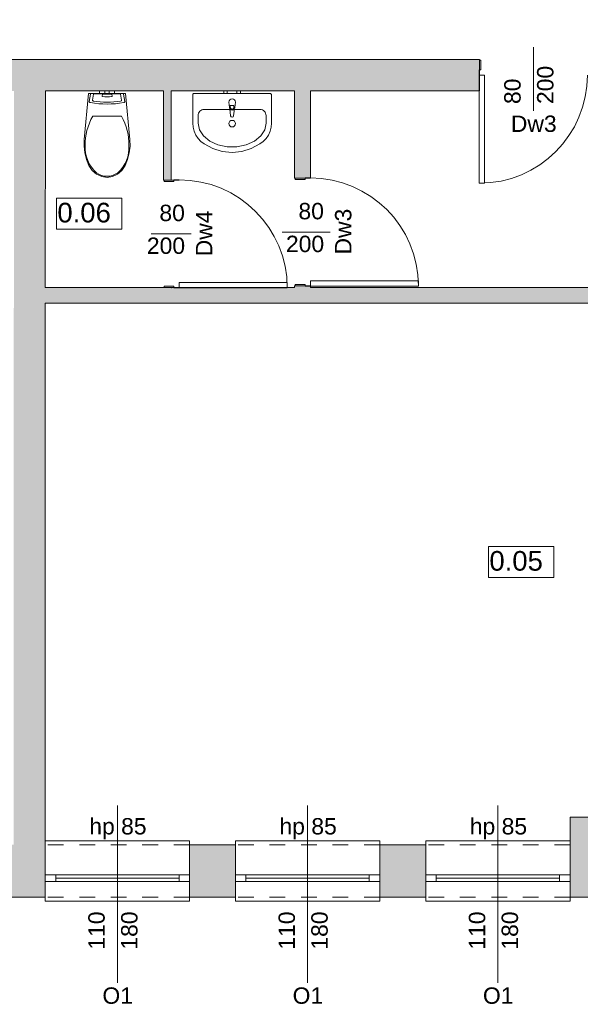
# Model space of a CAD drawing. Header units: millimetres. Extents: x 922208 to 1069538, y -182208 to -99877.
# Tile 221 of 256: x 959121 to 963394, y -114067 to -106557. Entities that reach past the tile are written whole.
import ezdxf

# ---------------------------------------------------------------- set-up
doc = ezdxf.new("R2010")
doc.units = ezdxf.units.MM
doc.header["$MEASUREMENT"] = 0
doc.linetypes.add('HIDDEN', pattern=[20, 10, -10])
doc.linetypes.add('Przerywana', pattern=[240, 120, -120])
for name, color, linetype, lineweight in [('IS_POWRÓT', 5, 'HIDDEN', 30), ('Nowe_0_Nr_pióra__75', 6, 'Continuous', 15), ('Nowe_210-A Pomieszczenia_Nr_pióra__41', 7, 'Continuous', 15), ('Nowe_220-A Ściany_Nr_pióra__19', 255, 'Continuous', 0), ('Nowe_220-A Ściany_Nr_pióra__23', 7, 'Continuous', 15), ('Nowe_220-A Ściany_Nr_pióra__27', 7, 'Continuous', 25), ('Nowe_220-A Ściany_Nr_pióra__3', 7, 'Continuous', 13), ('Nowe_220-A Ściany_Nr_pióra__7', 7, 'Continuous', 13)]:
    doc.layers.add(name, color=color, linetype=linetype, lineweight=lineweight)
doc.layers.add('Nowe_220-A Ściany_Nr_pióra__45', color=7, linetype='Continuous', lineweight=15, true_color=0x40a5ff)
doc.styles.add('STYL_AUTOMATYCZNY_1', font='arial.ttf')

# ---------------------------------------------------------------- blocks, each defined once
blk = doc.blocks.new('parter01')
at = {"layer": 'Nowe_220-A Ściany_Nr_pióra__19', "linetype": 'Continuous', "lineweight": 0}
for points in [[(956086.55073, -107100.02068), (962626.55077, -107100.02068), (962626.55077, -106860.0207), (956086.55073, -106860.0207)], [(959076.51901, -107100.02068), (959075.75917, -112850.02068), (959315.75917, -112850.02068), (959316.51902, -107100.02068)], [(960216.55073, -107100.02068), (960216.55073, -107780.02068), (960276.55073, -107780.02068), (960276.55073, -107100.02068)], [(961216.55073, -107100.02068), (961216.55073, -107766.24102), (961336.55073, -107766.24102), (961336.55073, -107100.02068)], [(961216.55073, -108600.02068), (961336.55073, -108600.02068), (961336.55073, -108586.24102), (961216.55073, -108586.24102)], [(959316.32072, -108600.02075), (959316.30494, -108720.02068), (964226.55068, -108720.02068), (964226.55068, -108600.02075)], [(963716.55073, -112850.02068), (963716.55073, -112640.02068), (963316.55073, -112640.02068), (963316.55073, -112850.02068)], [(958994.58086, -113250.02068), (959315.75917, -113250.02068), (959315.75917, -112850.02067), (958994.58086, -112850.02067)], [(960415.75912, -113250.02068), (960765.75915, -113250.02068), (960765.75915, -112850.02065), (960415.75912, -112850.02065)], [(961865.75925, -113250.02068), (962216.55068, -113250.02068), (962216.55068, -112850.02065), (961865.75925, -112850.02065)], [(963316.55072, -113250.02068), (963716.5508, -113250.02068), (963716.5508, -112850.0206), (963316.55072, -112850.0206)]]:
    blk.add_hatch(color=255, dxfattribs=at).paths.add_polyline_path(points)
at = {"layer": 'Nowe_0_Nr_pióra__75', "color": 6, "linetype": 'Continuous', "lineweight": 0}
for p, q in [((959683.9463, -107124.76807), (959676.6989, -107169.8435)), ((959885.9137, -107121.08931), (959688.09119, -107121.08931)), ((959730.00244, -107100.02068), (959746.69736, -107100.02068)), ((959730.00244, -107120.02068), (959730.00244, -107100.02068)), ((959730.00244, -107120.02068), (959746.69736, -107120.02068)), ((959746.69736, -107100.02068), (959771.00244, -107100.02068)), ((959746.69736, -107120.02068), (959771.00244, -107120.02068)), ((959751.65509, -107125.4338), (959749.16962, -107140.8949)), ((959820.65091, -107124.17206), (959753.35397, -107124.17206)), ((959771.00244, -107100.02068), (959775.68873, -107100.02068)), ((959771.00244, -107120.02068), (959771.00244, -107100.02068)), ((959771.00244, -107120.02068), (959775.68873, -107120.02068)), ((959775.68873, -107100.02068), (959787.00244, -107100.02068)), ((959775.68873, -107120.02068), (959787.00244, -107120.02068)), ((959787.00244, -107100.02068), (959798.31615, -107100.02068)), ((959787.00244, -107120.02068), (959798.31615, -107120.02068)), ((959798.31615, -107100.02068), (959803.00244, -107100.02068)), ((959798.31615, -107120.02068), (959803.00244, -107120.02068)), ((959803.00244, -107120.02068), (959803.00244, -107100.02068)), ((959803.00244, -107100.02068), (959827.30753, -107100.02068)), ((959803.00244, -107120.02068), (959827.30753, -107120.02068)), ((959824.83526, -107140.8949), (959822.3498, -107125.4338)), ((959827.30753, -107100.02068), (959844.00244, -107100.02068)), ((959827.30753, -107120.02068), (959844.00244, -107120.02068)), ((959844.00244, -107120.02068), (959844.00244, -107100.02068)), ((959897.30599, -107169.8435), (959890.05858, -107124.76807)), ((960526.41981, -107241.89568), (960953.69254, -107241.89568)), ((960726.45618, -107225.42669), (960726.45618, -107210.55609)), ((960726.45618, -107210.55609), (960753.65618, -107210.55609)), ((960753.65618, -107210.55609), (960753.65618, -107225.42669)), ((959787.00244, -107293.06381), (959678.06099, -107293.06381)), ((959895.94437, -107293.06467), (959787.00244, -107293.06381)), ((960480.96527, -107288.77068), (960480.96527, -107345.02068)), ((960999.14708, -107345.02068), (960999.14708, -107288.77068)), ((960480.96527, -107345.02068), (960491.46027, -107396.52492)), ((960988.65208, -107396.52492), (960999.14708, -107345.02068)), ((960491.46027, -107396.52492), (960522.09503, -107443.85658)), ((960522.09503, -107443.85658), (960570.38771, -107483.18115)), ((960909.72464, -107483.18115), (960958.01732, -107443.85658)), ((960958.01732, -107443.85658), (960988.65208, -107396.52492)), ((960570.38771, -107483.18115), (960632.42592, -107511.31278)), ((960632.42592, -107511.31278), (960703.18369, -107525.97242)), ((960703.18369, -107525.97242), (960776.92866, -107525.97242)), ((960776.92866, -107525.97242), (960847.68643, -107511.31278)), ((960847.68643, -107511.31278), (960909.72464, -107483.18115))]:
    blk.add_line(p, q, dxfattribs=at)
for points in [[(959617.5788, -107573.44608), (959629.98392, -107623.19275), (959649.00482, -107670.13079), (959674.6026, -107707.32636), (959707.6454, -107735.84447), (959745.95391, -107753.80423), (959787.00244, -107760.02125), (959828.05098, -107753.80423), (959866.35948, -107735.84447), (959899.40229, -107707.32636), (959925.00006, -107670.13079), (959944.02096, -107623.19275), (959956.42608, -107573.44608), (959961.91382, -107522.10026), (959960.35075, -107470.40368), (959927.97724, -107120.02068), (959646.02765, -107120.02068), (959613.65414, -107470.40368), (959612.09106, -107522.10026)], [(959691.18517, -107194.02374), (959722.99737, -107197.34148), (959754.9618, -107199.33529), (959787.00244, -107200.00041), (959819.04308, -107199.33529), (959851.00751, -107197.34148), (959882.81972, -107194.02374), (959914.40403, -107189.38996), (959917.90625, -107188.20193), (959920.6427, -107185.99473), (959922.22444, -107183.08212), (959922.42661, -107179.87808), (959913.39394, -107123.69914), (959912.84063, -107122.25576), (959911.72716, -107121.06956), (959910.19527, -107120.29152), (959908.43994, -107120.02068), (959665.56495, -107120.02068), (959663.80962, -107120.29152), (959662.27772, -107121.06956), (959661.16426, -107122.25576), (959660.61095, -107123.69914), (959651.57827, -107179.87808), (959651.78045, -107183.08212), (959653.36218, -107185.99473), (959656.09864, -107188.20193), (959659.60086, -107189.38996)], [(961040.05618, -107345.02068), (961040.05618, -107129.39568), (961039.91806, -107127.76773), (961039.50793, -107126.18925), (961038.83822, -107124.70818), (961037.92931, -107123.36955), (961036.80879, -107122.21402), (961035.51072, -107121.2767), (961034.07454, -107120.58607), (961032.54389, -107120.16311), (961030.96527, -107120.02068), (960740.05618, -107120.02068), (960449.14708, -107120.02068), (960447.56846, -107120.16311), (960446.03781, -107120.58607), (960444.60163, -107121.2767), (960443.30356, -107122.21402), (960442.18304, -107123.36955), (960441.27413, -107124.70818), (960440.60442, -107126.18925), (960440.19429, -107127.76773), (960440.05618, -107129.39568), (960440.05618, -107345.02068), (960442.72061, -107376.78521), (960450.63476, -107407.60606), (960463.56351, -107436.56762), (960481.12277, -107462.80949), (960502.79089, -107485.55207), (960527.92414, -107504.11971), (960594.00034, -107540.26134), (960665.61649, -107562.50962), (960740.05618, -107570.02068), (960814.49586, -107562.50962), (960886.11202, -107540.26134), (960952.18821, -107504.11971), (960977.32146, -107485.55207), (960998.98958, -107462.80949), (961016.54884, -107436.56762), (961029.47759, -107407.60606), (961037.39174, -107376.78521)], [(960676.55618, -107120.02068), (960703.55618, -107120.02068), (960703.55618, -107100.02068), (960676.55618, -107100.02068)], [(960776.55618, -107120.02068), (960803.55618, -107120.02068), (960803.55618, -107100.02068), (960776.55618, -107100.02068)]]:
    blk.add_lwpolyline(points, close=True, dxfattribs=at)
blk.add_lwpolyline([(960715.05618, -107185.64568), (960719.05618, -107227.59849, 0.1210195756), (960722.32641, -107237.11195), (960728.95618, -107290.04568, 0.8825662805), (960751.15618, -107290.04568), (960757.78594, -107237.11195, 0.1210195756), (960761.05618, -107227.59849), (960765.05618, -107185.64568, 1)], format="xyb", close=True, dxfattribs=at)
blk.add_circle((960740.05618, -107349.70068), 25, dxfattribs=at)
for centre, radius, start, end in [((960740.05618, -107225.69858), 21.08577, 212.771025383, 327.228974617), ((960740.05618, -107225.42669), 13.6, 180, 0)]:
    blk.add_arc(centre, radius, start, end, dxfattribs=at)
for centre, major_axis, ratio, start_param, end_param in [((959688.14759, -107124.66601), (4.203, 0), 0.8510638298, 1.5842153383, 3.1701288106), ((959751.95362, -107141.2336), (2.8123, 0), 0.8510638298, 2.9996058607, 4.3650010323), ((959787.00244, -106984.89518), (189.78876, 0), 0.8510638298, 4.521514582, 4.9032633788), ((959753.35427, -107125.63164), (1.71502, 0), 0.8510638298, 1.5709729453, 3.0056231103), ((959820.65061, -107125.63164), (1.71502, 0), 0.8510638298, 0.1359695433, 1.5706197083), ((959822.05126, -107141.2336), (2.8123, 0), 0.8510638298, 5.0597769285, 6.4251721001), ((959885.8573, -107124.66601), (4.203, 0), 0.8510638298, 6.2546491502, 7.8405626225), ((959684.39699, -107170.92041), (7.8014, 0), 0.8510638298, 2.9786763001, 4.5787968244), ((959787.00244, -106720.98712), (546.32491, 0), 0.8510638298, 4.5215198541, 4.9032581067), ((959889.60789, -107170.92041), (7.8014, 0), 0.8510638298, 4.8459811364, 6.4461016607), ((960526.41981, -107288.77068), (0, 46.875), 0.9696969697, 0, 1.5707963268), ((960953.69254, -107288.77068), (0, 46.875), 0.9696969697, 4.7123889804, 6.2831853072), ((960045.0979, -107507.95756), (0, 425.51562), 0.9993765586, 1.0413915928, 1.594412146), ((959528.90699, -107507.95756), (0, 425.5156), 0.9993765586, 4.6887708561, 5.2417914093), ((959876.46293, -107532.32416), (0, 257.05591), 0.9993765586, 1.5150650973, 2.4156536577), ((959697.54195, -107532.32416), (0, 257.05581), 0.9993765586, 3.867527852, 4.7681164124), ((959787.81526, -107612.77589), (0, 138.60813), 0.9993765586, 2.5090881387, 3.1357319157), ((959786.19061, -107612.77892), (0, 138.6051), 0.9993765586, 3.1474535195, 3.7740972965)]:
    blk.add_ellipse(centre, major_axis=major_axis, ratio=ratio, start_param=start_param, end_param=end_param, dxfattribs=at)
at = {"layer": 'Nowe_210-A Pomieszczenia_Nr_pióra__41', "color": 7, "linetype": 'Continuous', "lineweight": 0}
for p, q in [((959400.33259, -107918.82213), (959900.71259, -107918.82213)), ((959400.33259, -108154.53663), (959400.33259, -107918.82213)), ((959900.71259, -107918.82213), (959900.71259, -108154.53663)), ((959900.71259, -108154.53663), (959400.33259, -108154.53663)), ((962693.51902, -110575.08232), (963193.89902, -110575.08232)), ((962693.51902, -110810.79682), (962693.51902, -110575.08232)), ((963193.89902, -110575.08232), (963193.89902, -110810.79682)), ((963193.89902, -110810.79682), (962693.51902, -110810.79682))]:
    blk.add_line(p, q, dxfattribs=at)
at = {"layer": 'Nowe_220-A Ściany_Nr_pióra__23', "color": 7, "linetype": 'Continuous', "lineweight": 0}
for p, q in [((962626.55073, -106865.02068), (962626.55073, -106980.02068)), ((962636.55073, -106865.02068), (962626.55073, -106865.02068)), ((962636.55073, -106940.02068), (962636.55073, -106865.02068)), ((962624.55073, -106980.02068), (962624.55073, -106940.02068)), ((962624.55073, -106940.02068), (962636.55073, -106940.02068)), ((962626.55073, -106980.02068), (962624.55073, -106980.02068)), ((961336.55073, -107766.24102), (961221.55073, -107766.24102)), ((961221.55073, -107766.24102), (961221.55073, -107776.24102)), ((961296.55073, -107776.24102), (961296.55073, -107764.24102)), ((961296.55073, -107764.24102), (961336.55073, -107764.24102)), ((961336.55073, -107764.24102), (961336.55073, -107766.24102)), ((960336.55073, -107780.02068), (960221.55073, -107780.02068)), ((960221.55073, -107780.02068), (960221.55073, -107790.02068)), ((960221.55073, -107790.02068), (960296.55073, -107790.02068)), ((960296.55073, -107790.02068), (960296.55073, -107778.02068)), ((960296.55073, -107778.02068), (960336.55073, -107778.02068)), ((960336.55073, -107778.02068), (960336.55073, -107780.02068)), ((961221.55073, -107776.24102), (961296.55073, -107776.24102)), ((960296.55073, -108590.02068), (960221.55073, -108590.02068)), ((960221.55073, -108590.02068), (960221.55073, -108600.02068)), ((960296.55073, -108602.02068), (960296.55073, -108590.02068)), ((961296.55073, -108576.24102), (961221.55073, -108576.24102)), ((961221.55073, -108576.24102), (961221.55073, -108586.24102)), ((961221.55073, -108586.24102), (961336.55073, -108586.24102)), ((961296.55073, -108588.24102), (961296.55073, -108576.24102)), ((961336.55073, -108588.24102), (961296.55073, -108588.24102)), ((961336.55073, -108586.24102), (961336.55073, -108588.24102)), ((960221.55073, -108600.02068), (960336.55073, -108600.02068)), ((960336.55073, -108602.02068), (960296.55073, -108602.02068)), ((960336.55073, -108600.02068), (960336.55073, -108602.02068)), ((959395.75917, -113080.02068), (959315.75917, -113080.02068)), ((959395.75917, -113130.02068), (959395.75917, -113080.02068)), ((960415.75917, -113080.02068), (960335.75917, -113080.02068)), ((960335.75917, -113080.02068), (960335.75917, -113130.02068)), ((960845.75917, -113080.02068), (960765.75917, -113080.02068)), ((960845.75917, -113130.02068), (960845.75917, -113080.02068)), ((961865.75917, -113080.02068), (961785.75917, -113080.02068)), ((961785.75917, -113080.02068), (961785.75917, -113130.02068)), ((962296.55073, -113080.02068), (962216.55073, -113080.02068)), ((962296.55073, -113130.02068), (962296.55073, -113080.02068)), ((963316.55073, -113080.02068), (963236.55073, -113080.02068)), ((963236.55073, -113080.02068), (963236.55073, -113130.02068)), ((959315.75917, -113130.02068), (959395.75917, -113130.02068)), ((960335.75917, -113130.02068), (960415.75917, -113130.02068)), ((960765.75917, -113130.02068), (960845.75917, -113130.02068)), ((961785.75917, -113130.02068), (961865.75917, -113130.02068)), ((962216.55073, -113130.02068), (962296.55073, -113130.02068)), ((963236.55073, -113130.02068), (963316.55073, -113130.02068))]:
    blk.add_line(p, q, dxfattribs=at)
at = {"layer": 'Nowe_220-A Ściany_Nr_pióra__27', "color": 7, "linetype": 'Continuous', "lineweight": 0}
for p, q in [((962626.55073, -106865.02068), (962626.55073, -106860.02068)), ((962626.55073, -106865.02068), (962626.55073, -106860.02068)), ((962626.55073, -106980.02068), (962626.55073, -106865.02068)), ((962626.55073, -106980.02068), (962626.55073, -106865.02068)), ((962626.55073, -106980.02068), (962626.55073, -106865.02068)), ((962626.55073, -107100.02068), (962626.55073, -106980.02068)), ((962626.55073, -107100.02068), (962626.55073, -106980.02068)), ((961221.55073, -107766.24102), (961216.55073, -107766.24102)), ((961221.55073, -107766.24102), (961216.55073, -107766.24102)), ((961336.55073, -107766.24102), (961221.55073, -107766.24102)), ((961336.55073, -107766.24102), (961221.55073, -107766.24102)), ((961336.55073, -107766.24102), (961221.55073, -107766.24102)), ((960221.55073, -107780.02068), (960216.55073, -107780.02068)), ((960221.55073, -107780.02068), (960216.55073, -107780.02068)), ((960276.55073, -107780.02068), (960221.55073, -107780.02068)), ((960276.55073, -107780.02068), (960221.55073, -107780.02068)), ((960276.55073, -107780.02068), (960221.55073, -107780.02068)), ((961221.55073, -108586.24102), (961216.55073, -108586.24102)), ((961221.55073, -108586.24102), (961216.55073, -108586.24102)), ((961336.55073, -108586.24102), (961221.55073, -108586.24102)), ((961336.55073, -108586.24102), (961221.55073, -108586.24102)), ((961336.55073, -108586.24102), (961221.55073, -108586.24102)), ((960221.55073, -108600.02068), (960216.55073, -108600.02068)), ((960221.55073, -108600.02068), (960216.55073, -108600.02068)), ((960276.55073, -108600.02068), (960221.55073, -108600.02068)), ((960276.55073, -108600.02068), (960221.55073, -108600.02068)), ((960276.55073, -108600.02068), (960221.55073, -108600.02068)), ((959315.75917, -113080.02068), (959315.75917, -112850.02068)), ((959315.75917, -113080.02068), (959315.75917, -112850.02068)), ((960415.75917, -113080.02068), (960415.75917, -112850.02068)), ((960415.75917, -113080.02068), (960415.75917, -112850.02068)), ((960765.75917, -113080.02068), (960765.75917, -112850.02068)), ((960765.75917, -113080.02068), (960765.75917, -112850.02068)), ((961865.75917, -113080.02068), (961865.75917, -112850.02068)), ((961865.75917, -113080.02068), (961865.75917, -112850.02068)), ((962216.55073, -113080.02068), (962216.55073, -112850.02068)), ((962216.55073, -113080.02068), (962216.55073, -112850.02068)), ((963316.55073, -113080.02068), (963316.55073, -112850.02068)), ((963316.55073, -113080.02068), (963316.55073, -112850.02068)), ((959315.75917, -113130.02068), (959315.75917, -113080.02068)), ((959315.75917, -113130.02068), (959315.75917, -113080.02068)), ((959315.75917, -113130.02068), (959315.75917, -113080.02068)), ((960415.75917, -113130.02068), (960415.75917, -113080.02068)), ((960415.75917, -113130.02068), (960415.75917, -113080.02068)), ((960415.75917, -113130.02068), (960415.75917, -113080.02068)), ((960765.75917, -113130.02068), (960765.75917, -113080.02068)), ((960765.75917, -113130.02068), (960765.75917, -113080.02068)), ((960765.75917, -113130.02068), (960765.75917, -113080.02068)), ((961865.75917, -113130.02068), (961865.75917, -113080.02068)), ((961865.75917, -113130.02068), (961865.75917, -113080.02068)), ((961865.75917, -113130.02068), (961865.75917, -113080.02068)), ((962216.55073, -113130.02068), (962216.55073, -113080.02068)), ((962216.55073, -113130.02068), (962216.55073, -113080.02068)), ((962216.55073, -113130.02068), (962216.55073, -113080.02068)), ((963316.55073, -113130.02068), (963316.55073, -113080.02068)), ((963316.55073, -113130.02068), (963316.55073, -113080.02068)), ((963316.55073, -113130.02068), (963316.55073, -113080.02068)), ((959315.75917, -113250.02068), (959315.75917, -113130.02068)), ((959315.75917, -113250.02068), (959315.75917, -113130.02068)), ((960415.75917, -113250.02068), (960415.75917, -113130.02068)), ((960415.75917, -113250.02068), (960415.75917, -113130.02068)), ((960765.75917, -113250.02068), (960765.75917, -113130.02068)), ((960765.75917, -113250.02068), (960765.75917, -113130.02068)), ((961865.75917, -113250.02068), (961865.75917, -113130.02068)), ((961865.75917, -113250.02068), (961865.75917, -113130.02068)), ((962216.55073, -113250.02068), (962216.55073, -113130.02068)), ((962216.55073, -113250.02068), (962216.55073, -113130.02068)), ((963316.55073, -113250.02068), (963316.55073, -113130.02068)), ((963316.55073, -113250.02068), (963316.55073, -113130.02068))]:
    blk.add_line(p, q, dxfattribs=at)
for points in [[(962626.55077, -106860.02068), (956086.55073, -106860.02068)], [(959316.3208, -108600.02068), (959316.51902, -107100.02068)], [(959316.51902, -107100.02068), (960216.55073, -107100.02068)], [(960216.55073, -107100.02068), (960216.55073, -107780.02068)], [(960276.55073, -107780.02068), (960276.55073, -107100.02068)], [(960276.55073, -107100.02068), (961216.55073, -107100.02068)], [(961216.55073, -107100.02068), (961216.55073, -107766.24102)], [(961336.55073, -107766.24102), (961336.55073, -107100.02068)], [(961336.55073, -107100.02068), (962626.55072, -107100.02068)], [(961216.55073, -108586.24102), (961216.55073, -108600.02068)], [(961336.55073, -108600.02068), (961336.55073, -108586.24102)], [(960216.55073, -108600.02068), (959316.3208, -108600.02068)], [(961216.55073, -108600.02068), (960276.55073, -108600.02068)], [(964226.55066, -108600.02068), (961336.55073, -108600.02068)], [(959315.75917, -112850.02068), (959316.30494, -108720.02068)], [(959316.30494, -108720.02068), (964226.55066, -108720.02068)], [(963716.55073, -112640.02068), (963316.55073, -112640.02068)], [(963316.55073, -112640.02068), (963316.55073, -112850.02068)], [(960765.75917, -112850.02068), (960415.75917, -112850.02068)], [(962216.55073, -112850.02068), (961865.75917, -112850.02068)], [(958994.58086, -113250.02068), (959315.75917, -113250.02068)], [(960415.75917, -113250.02068), (960765.75917, -113250.02068)], [(961865.75917, -113250.02068), (962216.55073, -113250.02068)], [(963316.55073, -113250.02068), (963716.55073, -113250.02068)]]:
    blk.add_lwpolyline(points, dxfattribs=at)
for p in [(960276.55073, -107780.02068), (960276.55073, -107780.02068), (960276.55073, -108600.02068), (960276.55073, -108600.02068)]:
    blk.add_point(p, dxfattribs=at)
at = {"layer": 'Nowe_220-A Ściany_Nr_pióra__3', "color": 7, "linetype": 'Continuous', "lineweight": 0}
for p, q in [((962624.55073, -107804.02068), (962624.55073, -106980.02068)), ((962624.55073, -106980.02068), (962664.55073, -106980.02068)), ((962664.55073, -106980.02068), (962664.55073, -107804.02068)), ((962664.55073, -107804.02068), (962624.55073, -107804.02068)), ((960336.55073, -108602.02068), (960336.55073, -108562.02068)), ((960336.55073, -108562.02068), (961160.55073, -108562.02068)), ((961160.55073, -108562.02068), (961160.55073, -108602.02068)), ((961336.55073, -108588.24102), (961336.55073, -108548.24102)), ((961336.55073, -108548.24102), (962160.55073, -108548.24102)), ((962160.55073, -108588.24102), (961336.55073, -108588.24102)), ((962160.55073, -108548.24102), (962160.55073, -108588.24102)), ((961160.55073, -108602.02068), (960336.55073, -108602.02068)), ((960415.75917, -112820.02068), (959315.75917, -112820.02068)), ((959315.75917, -112820.02068), (959315.75917, -112850.02068)), ((960415.75917, -112850.02068), (960415.75917, -112820.02068)), ((961865.75917, -112820.02068), (960765.75917, -112820.02068)), ((960765.75917, -112820.02068), (960765.75917, -112850.02068)), ((961865.75917, -112850.02068), (961865.75917, -112820.02068)), ((963316.55073, -112820.02068), (962216.55073, -112820.02068)), ((962216.55073, -112820.02068), (962216.55073, -112850.02068)), ((963316.55073, -112850.02068), (963316.55073, -112820.02068)), ((960335.75917, -113080.02068), (959395.75917, -113080.02068)), ((961785.75917, -113080.02068), (960845.75917, -113080.02068)), ((963236.55073, -113080.02068), (962296.55073, -113080.02068)), ((960335.75917, -113105.02068), (959395.75917, -113105.02068)), ((959395.75917, -113130.02068), (960335.75917, -113130.02068)), ((961785.75917, -113105.02068), (960845.75917, -113105.02068)), ((960845.75917, -113130.02068), (961785.75917, -113130.02068)), ((963236.55073, -113105.02068), (962296.55073, -113105.02068)), ((962296.55073, -113130.02068), (963236.55073, -113130.02068)), ((959315.75917, -113280.02068), (959315.75917, -113250.02068)), ((960415.75917, -113250.02068), (960415.75917, -113280.02068)), ((960765.75917, -113280.02068), (960765.75917, -113250.02068)), ((961865.75917, -113250.02068), (961865.75917, -113280.02068)), ((962216.55073, -113280.02068), (962216.55073, -113250.02068)), ((963316.55073, -113250.02068), (963316.55073, -113280.02068)), ((960415.75917, -113280.02068), (959315.75917, -113280.02068)), ((961865.75917, -113280.02068), (960765.75917, -113280.02068)), ((963316.55073, -113280.02068), (962216.55073, -113280.02068))]:
    blk.add_line(p, q, dxfattribs=at)
at = {"layer": 'Nowe_220-A Ściany_Nr_pióra__3', "color": 7, "linetype": 'Przerywana', "lineweight": 0}
for p, q in [((960415.75917, -112850.02068), (959315.75917, -112850.02068)), ((961865.75917, -112850.02068), (960765.75917, -112850.02068)), ((963316.55073, -112850.02068), (962216.55073, -112850.02068)), ((960415.75917, -113250.02068), (959315.75917, -113250.02068)), ((961865.75917, -113250.02068), (960765.75917, -113250.02068)), ((963316.55073, -113250.02068), (962216.55073, -113250.02068))]:
    blk.add_line(p, q, dxfattribs=at)
at = {"layer": 'Nowe_220-A Ściany_Nr_pióra__3', "color": 7, "linetype": 'Continuous', "lineweight": 0}
for centre, start, end in [((962624.55073, -106980.02068), 270, 0), ((961336.55073, -108588.24102), 0, 90), ((960336.55073, -108602.02068), 0, 90)]:
    blk.add_arc(centre, 824, start, end, dxfattribs=at)
at = {"layer": 'Nowe_220-A Ściany_Nr_pióra__45', "color": 161, "linetype": 'Continuous', "lineweight": 0, "true_color": 0x40a5ff}
for p, q in [((963036.55073, -107251.8064), (963036.55073, -106765.42011)), ((960428.33645, -108190.02068), (960121.95016, -108190.02068)), ((961488.33645, -108176.24102), (961121.95016, -108176.24102)), ((959865.75917, -113901.8064), (959865.75917, -112550.02068)), ((961315.75917, -113901.8064), (961315.75917, -112550.02068)), ((962766.55073, -113901.8064), (962766.55073, -112550.02068))]:
    blk.add_line(p, q, dxfattribs=at)
at = {"layer": 'Nowe_210-A Pomieszczenia_Nr_pióra__41', "color": 7, "linetype": 'Continuous', "lineweight": 0, "char_height": 150, "attachment_point": 2, "style": 'STYL_AUTOMATYCZNY_1'}
for s, insert in [('\\A1;{\\pqc;\\pt0,25;\\fArial|b0|i0|c238|p0;\\W1.000000;0.06\\fArial|b0|i0|c238|p0;\\W1.000000;\\A1{\\H.66x;\\S^  ;}\\fArial|b0|i0|c238|p0;\\W1.000000;\\fArial|b0|i0|c238|p0;\\W1.000000;\\A1{\\H.66x;\\S^  ;}}', (959650.52259, -107953.10785)), ('\\A1;{\\pqc;\\pt0,25;\\fArial|b0|i0|c238|p0;\\W1.000000;0.05\\fArial|b0|i0|c238|p0;\\W1.000000;\\A1{\\H.66x;\\S^  ;}\\fArial|b0|i0|c238|p0;\\W1.000000;\\fArial|b0|i0|c238|p0;\\W1.000000;\\A1{\\H.66x;\\S^  ;}}', (962943.70902, -110609.36804))]:
    blk.add_mtext(s, dxfattribs=dict(at, insert=insert))
at = {"layer": 'Nowe_220-A Ściany_Nr_pióra__7', "color": 7, "linetype": 'Continuous', "lineweight": 0, "char_height": 125, "attachment_point": 7, "rotation": 90, "style": 'STYL_AUTOMATYCZNY_1'}
for s, insert in [('\\A1;{\\pql;\\pt0;\\fArial|b0|i0|c238|p0;\\W1.000000;200\\fArial|b0|i0|c238|p0;\\W1.000000;\\A1{\\H.66x;\\S^  ;}\\fArial|b0|i0|c238|p0;\\W1.000000;\\fArial|b0|i0|c238|p0;\\W1.000000;}', (963226.14293, -107200.02068)), ('\\A1;{\\pql;\\pt0;\\fArial|b0|i0|c238|p0;\\W1.000000;80\\fArial|b0|i0|c238|p0;\\W1.000000;\\A1{\\H.66x;\\S^  ;}\\fArial|b0|i0|c238|p0;\\W1.000000;\\fArial|b0|i0|c238|p0;\\W1.000000;}', (962976.14293, -107200.02068)), ('\\A1;{\\pql;\\pt0;\\fArial|b0|i0|c238|p0;\\W1.000000;Dw4\\fArial|b0|i0|c238|p0;\\W1.000000;\\fArial|b0|i0|c238|p0;\\W1.000000;\\fArial|b0|i0|c238|p0;\\W1.000000;}', (960589.0503, -108361.49118)), ('\\A1;{\\pql;\\pt0;\\fArial|b0|i0|c238|p0;\\W1.000000;Dw3\\fArial|b0|i0|c238|p0;\\W1.000000;\\fArial|b0|i0|c238|p0;\\W1.000000;\\fArial|b0|i0|c238|p0;\\W1.000000;}', (961651.22664, -108347.71152)), ('\\A1;{\\pql;\\pt0;\\fArial|b0|i0|c238|p0;\\W1.000000;110\\fArial|b0|i0|c238|p0;\\W1.000000;\\A1{\\H.66x;\\S^  ;}\\fArial|b0|i0|c238|p0;\\W1.000000;\\fArial|b0|i0|c238|p0;\\W1.000000;}', (959805.35138, -113650.02068)), ('\\A1;{\\pql;\\pt0;\\fArial|b0|i0|c238|p0;\\W1.000000;180\\fArial|b0|i0|c238|p0;\\W1.000000;\\A1{\\H.66x;\\S^  ;}\\fArial|b0|i0|c238|p0;\\W1.000000;\\fArial|b0|i0|c238|p0;\\W1.000000;}', (960055.35138, -113650.02068)), ('\\A1;{\\pql;\\pt0;\\fArial|b0|i0|c238|p0;\\W1.000000;110\\fArial|b0|i0|c238|p0;\\W1.000000;\\A1{\\H.66x;\\S^  ;}\\fArial|b0|i0|c238|p0;\\W1.000000;\\fArial|b0|i0|c238|p0;\\W1.000000;}', (961255.35138, -113650.02068)), ('\\A1;{\\pql;\\pt0;\\fArial|b0|i0|c238|p0;\\W1.000000;180\\fArial|b0|i0|c238|p0;\\W1.000000;\\A1{\\H.66x;\\S^  ;}\\fArial|b0|i0|c238|p0;\\W1.000000;\\fArial|b0|i0|c238|p0;\\W1.000000;}', (961505.35138, -113650.02068)), ('\\A1;{\\pql;\\pt0;\\fArial|b0|i0|c238|p0;\\W1.000000;110\\fArial|b0|i0|c238|p0;\\W1.000000;\\A1{\\H.66x;\\S^  ;}\\fArial|b0|i0|c238|p0;\\W1.000000;\\fArial|b0|i0|c238|p0;\\W1.000000;}', (962706.14293, -113650.02068)), ('\\A1;{\\pql;\\pt0;\\fArial|b0|i0|c238|p0;\\W1.000000;180\\fArial|b0|i0|c238|p0;\\W1.000000;\\A1{\\H.66x;\\S^  ;}\\fArial|b0|i0|c238|p0;\\W1.000000;\\fArial|b0|i0|c238|p0;\\W1.000000;}', (962956.14293, -113650.02068))]:
    blk.add_mtext(s, dxfattribs=dict(at, insert=insert))
at = {"layer": 'Nowe_220-A Ściany_Nr_pióra__7', "color": 7, "linetype": 'Continuous', "lineweight": 0, "char_height": 125, "attachment_point": 7, "style": 'STYL_AUTOMATYCZNY_1'}
for s, insert in [('\\A1;{\\pql;\\pt0;\\fArial|b0|i0|c238|p0;\\W1.000000;Dw3\\fArial|b0|i0|c238|p0;\\W1.000000;\\fArial|b0|i0|c238|p0;\\W1.000000;\\fArial|b0|i0|c238|p0;\\W1.000000;}', (962865.08023, -107414.69659)), ('\\A1;{\\pql;\\pt0;\\fArial|b0|i0|c238|p0;\\W1.000000;80\\fArial|b0|i0|c238|p0;\\W1.000000;\\A1{\\H.66x;\\S^  ;}\\fArial|b0|i0|c238|p0;\\W1.000000;\\fArial|b0|i0|c238|p0;\\W1.000000;}', (960185.86973, -108129.61289)), ('\\A1;{\\pql;\\pt0;\\fArial|b0|i0|c238|p0;\\W1.000000;80\\fArial|b0|i0|c238|p0;\\W1.000000;\\A1{\\H.66x;\\S^  ;}\\fArial|b0|i0|c238|p0;\\W1.000000;\\fArial|b0|i0|c238|p0;\\W1.000000;}', (961245.86973, -108115.83322)), ('\\A1;{\\pql;\\pt0;\\fArial|b0|i0|c238|p0;\\W1.000000;200\\fArial|b0|i0|c238|p0;\\W1.000000;\\A1{\\H.66x;\\S^  ;}\\fArial|b0|i0|c238|p0;\\W1.000000;\\fArial|b0|i0|c238|p0;\\W1.000000;}', (960090.52923, -108379.61289)), ('\\A1;{\\pql;\\pt0;\\fArial|b0|i0|c238|p0;\\W1.000000;200\\fArial|b0|i0|c238|p0;\\W1.000000;\\A1{\\H.66x;\\S^  ;}\\fArial|b0|i0|c238|p0;\\W1.000000;\\fArial|b0|i0|c238|p0;\\W1.000000;}', (961150.52923, -108365.83322)), ('\\A1;{\\pql;\\pt0;\\fArial|b0|i0|c238|p0;\\W1.000000;hp 85\\fArial|b0|i0|c238|p0;\\W1.000000;\\A1{\\H.66x;\\S^  ;}\\fArial|b0|i0|c238|p0;\\W1.000000;\\fArial|b0|i0|c238|p0;\\W1.000000;}', (959651.26417, -112809.08834)), ('\\A1;{\\pql;\\pt0;\\fArial|b0|i0|c238|p0;\\W1.000000;hp 85\\fArial|b0|i0|c238|p0;\\W1.000000;\\A1{\\H.66x;\\S^  ;}\\fArial|b0|i0|c238|p0;\\W1.000000;\\fArial|b0|i0|c238|p0;\\W1.000000;}', (961101.26417, -112809.08834)), ('\\A1;{\\pql;\\pt0;\\fArial|b0|i0|c238|p0;\\W1.000000;hp 85\\fArial|b0|i0|c238|p0;\\W1.000000;\\A1{\\H.66x;\\S^  ;}\\fArial|b0|i0|c238|p0;\\W1.000000;\\fArial|b0|i0|c238|p0;\\W1.000000;}', (962552.05573, -112809.08834)), ('\\A1;{\\pql;\\pt0;\\fArial|b0|i0|c238|p0;\\W1.000000;O1\\fArial|b0|i0|c238|p0;\\W1.000000;\\fArial|b0|i0|c238|p0;\\W1.000000;\\fArial|b0|i0|c238|p0;\\W1.000000;}', (959751.41742, -114064.61289)), ('\\A1;{\\pql;\\pt0;\\fArial|b0|i0|c238|p0;\\W1.000000;O1\\fArial|b0|i0|c238|p0;\\W1.000000;\\fArial|b0|i0|c238|p0;\\W1.000000;\\fArial|b0|i0|c238|p0;\\W1.000000;}', (961201.41742, -114064.61289)), ('\\A1;{\\pql;\\pt0;\\fArial|b0|i0|c238|p0;\\W1.000000;O1\\fArial|b0|i0|c238|p0;\\W1.000000;\\fArial|b0|i0|c238|p0;\\W1.000000;\\fArial|b0|i0|c238|p0;\\W1.000000;}', (962652.20898, -114064.61289))]:
    blk.add_mtext(s, dxfattribs=dict(at, insert=insert))

msp = doc.modelspace()

# ---------------------------------------------------------------- block references
at = {"layer": 'IS_POWRÓT', "color": 27, "linetype": 'ByBlock', "lineweight": 30}
msp.add_blockref('parter01', (0, 0), dxfattribs=at)

doc.saveas('drawing.dxf')
